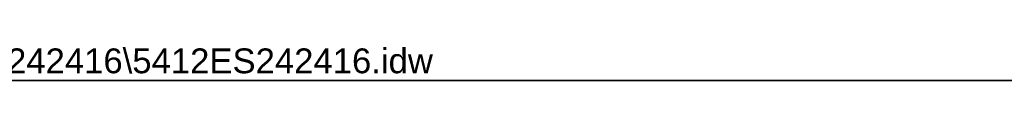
# Model space of a CAD drawing. Header units: inches. Extents: x 0 to 192, y -11 to 125.
# Tile 10 of 13: x 108.21 to 149.41, y 123.31 to 124.79. Entities that reach past the tile are written whole.
import ezdxf

# ---------------------------------------------------------------- set-up
doc = ezdxf.new("R2010")
doc.units = ezdxf.units.IN
doc.header["$LTSCALE"] = 11.537764
doc.header["$MEASUREMENT"] = 0
doc.layers.get('0').update_dxf_attribs({"lineweight": 25})
doc.layers.add('Sketch Geometry(ANSI)', color=7, linetype='Continuous', lineweight=25)
doc.layers.add('Symbols(ANSI)', color=7, linetype='Continuous', lineweight=25)
doc.styles.add('Current-ANSI', font='arial.ttf')

# ---------------------------------------------------------------- blocks, each defined once
blk = doc.blocks.new('Borders 1_EXM - B (Inch)')
at = {"layer": 'Sketch Geometry(ANSI)', "linetype": 'Continuous', "lineweight": 35}
blk.add_line((16.3979, 10.6915), (0.5229, 10.6915), dxfattribs=at)
at = {"layer": 'Symbols(ANSI)', "color": 7, "style": 'Current-ANSI'}
blk.add_attdef('FILENAME_AND_PATH_001', (6.0203, 10.7181), '', height=0.09, dxfattribs=at)

msp = doc.modelspace()

# ---------------------------------------------------------------- block references
at = {"xscale": 11.53776408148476, "yscale": 11.53776408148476, "zscale": 11.53776408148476}
msp.add_blockref('Borders 1_EXM - B (Inch)', (0, 0), dxfattribs=at).add_auto_attribs({'FILENAME_AND_PATH_001': 'C:\\Vault_Workspace\\Inventor_Dwg\\BoxCad\\Result\\5412ES242416\\5412ES242416.idw'})

doc.saveas('drawing.dxf')
